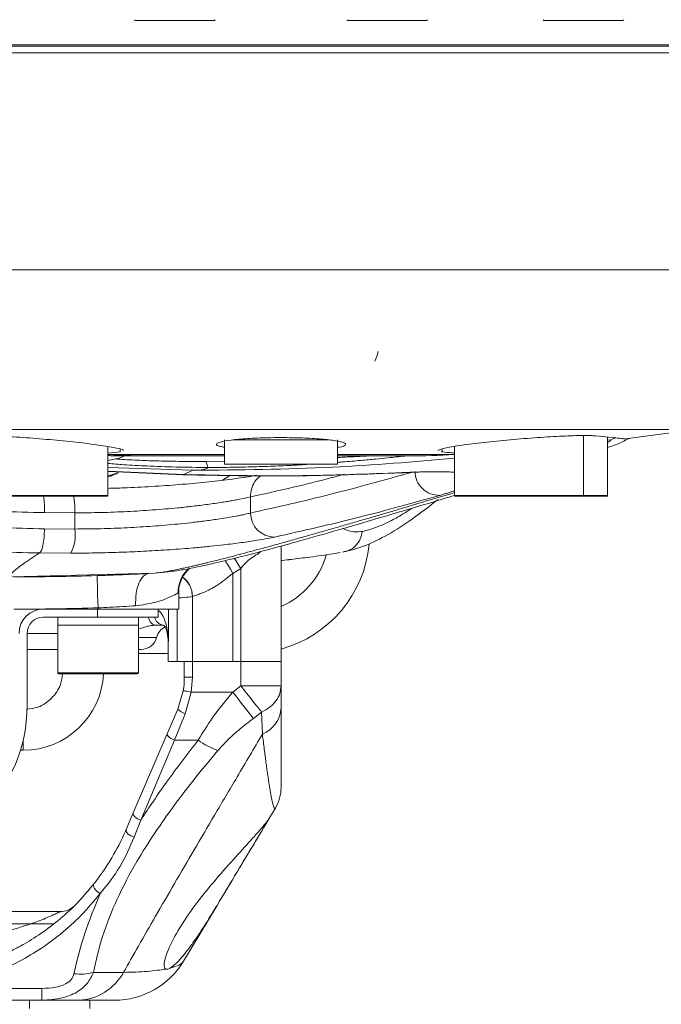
# Model space of a CAD drawing. Header units: millimetres. Extents: x 176 to 9387, y -11044 to -3322.
# Tile 9 of 256: x 3410 to 3489, y -8453 to -8331. Entities that reach past the tile are written whole.
import ezdxf

# ---------------------------------------------------------------- set-up
doc = ezdxf.new("R2010")
doc.units = ezdxf.units.MM
doc.header["$LTSCALE"] = 0.3175
for name, color, linetype, lineweight in [('1轮廓实线层', 7, 'Continuous', 18), ('7标注层', 4, 'Continuous', 13), ('sub', 1, 'Continuous', 18)]:
    doc.layers.add(name, color=color, linetype=linetype, lineweight=lineweight)
doc.styles.add('标准汉字', font='gbenor.shx', dxfattribs={"bigfont": 'gbcbig.shx'})
doc.dimstyles.new('M1：15', dxfattribs={"dimscale": 15, "dimtxt": 3.5, "dimasz": 2.5, "dimexe": 2, "dimexo": 0, "dimgap": 0.5, "dimtad": 1, "dimdec": 4, "dimdsep": 46, "dimtxsty": '标准汉字', "dimcen": 5, "dimdle": 5, "dimclrd": 1, "dimclre": 1, "dimclrt": 256, "dimadec": 4, "dimazin": 2, "dimtfac": 1, "dimtdec": 4, "dimtmove": 0, "dimatfit": 3, "dimfxl": 1, "dimtolj": 1, "dimarcsym": 0})

# ---------------------------------------------------------------- blocks, each defined once
blk = doc.blocks.new('*D25')
at = {"layer": '7标注层', "color": 1, "lineweight": -2, "ltscale": 20, "transparency": 16777216}
blk.add_line((2886.15, -8313.78), (2975.18, -8298.08), dxfattribs=at)
blk.add_arc((3286.97, -8243.11), 346.6, 196.2021, 353.7979, dxfattribs=at)
at = {"layer": '7标注层', "color": 1, "lineweight": 30, "ltscale": 20, "transparency": 16777216}
for points in [[(3625.3, -8280.21), (3637.78, -8280.89), (3633.57, -8243.11)], [(2948.05, -8341.23), (2960.22, -8338.4), (2945.63, -8303.29)]]:
    blk.add_solid(points, dxfattribs=at)
at = {"layer": 'Defpoints', "color": 0, "lineweight": 30, "ltscale": 20, "transparency": 16777216}
for p in [(3008.69, -8243.11), (4726.49, -8243.11), (2886.15, -8313.78), (1869.32, -8493.08), (3149.69, -8561.36)]:
    blk.add_point(p, dxfattribs=at)
at = {"layer": '7标注层', "ltscale": 20, "transparency": 16777216, "insert": (3314.24, -8554.77), "char_height": 52.5, "attachment_point": 5, "rotation": 5, "style": '标准汉字'}
blk.add_mtext('\\A1;167%%D', dxfattribs=at)

msp = doc.modelspace()

# ---------------------------------------------------------------- linework, layer by layer
at = {"layer": '1轮廓实线层', "ltscale": 20}
for p, q in [((3433.32793, -8330.60681), (3423.90091, -8330.60681)), ((3433.70092, -8330.60681), (3433.32793, -8330.60681)), ((3460.03811, -8330.60681), (3450.23811, -8330.60681)), ((3484.3705, -8330.60681), (3474.5705, -8330.60681)), ((3454.06511, -8333.60681), (3379.96951, -8333.60681)), ((3453.96757, -8333.80682), (3380.46951, -8333.80682)), ((3503.46951, -8333.80682), (3453.96757, -8333.80682)), ((3503.9695, -8333.60681), (3454.06511, -8333.60681)), ((3373.46951, -8334.60681), (3510.46951, -8334.60681)), ((3373.49588, -8361.52334), (3510.46951, -8361.52334)), ((3390.55, -8381.30617), (3493.4072, -8381.30617)), ((3479.45899, -8389.50682), (3479.45899, -8382.08434)), ((3493.29911, -8381.32246), (3484.66988, -8382.49214)), ((3434.96951, -8382.60682), (3434.96951, -8385.60681)), ((3441.96951, -8382.60682), (3435.96473, -8382.60682)), ((3442.0103, -8382.60682), (3435.96606, -8382.60682)), ((3447.85429, -8382.60682), (3441.96951, -8382.60682)), ((3447.85782, -8382.60682), (3442.0103, -8382.60682)), ((3448.96951, -8385.60681), (3448.96951, -8382.60682)), ((3482.46951, -8389.50682), (3482.46951, -8382.26852)), ((3482.46951, -8382.64492), (3482.86099, -8382.59618)), ((3420.48004, -8389.50682), (3420.48004, -8383.4423)), ((3422.00784, -8384.09253), (3420.48004, -8384.24702)), ((3434.96951, -8384.4069), (3420.48004, -8384.4069)), ((3422.00784, -8383.76122), (3422.00784, -8384.09253)), ((3426.17295, -8384.60681), (3434.96951, -8384.60681)), ((3463.45898, -8384.4069), (3448.96951, -8384.4069)), ((3448.96951, -8384.60681), (3457.76607, -8384.60681)), ((3461.93117, -8384.09253), (3461.83385, -8384.05991)), ((3461.93117, -8383.75672), (3461.93117, -8384.09253)), ((3463.45898, -8383.43755), (3463.45898, -8389.50682)), ((3420.48004, -8385.16796), (3421.48795, -8384.98123)), ((3434.96951, -8385.27111), (3432.66286, -8385.29101)), ((3441.96951, -8385.60681), (3434.96951, -8385.60681)), ((3448.96951, -8385.60681), (3441.96951, -8385.60681)), ((3420.48004, -8386.0205), (3431.02009, -8386.38459)), ((3429.92225, -8386.91731), (3420.48004, -8386.49619)), ((3420.54628, -8386.52395), (3429.83314, -8386.94132)), ((3429.83448, -8386.90259), (3429.92225, -8386.91731)), ((3431.02009, -8386.38459), (3429.92225, -8386.91731)), ((3434.71279, -8387.6164), (3435.68939, -8386.97289)), ((3404.48004, -8389.50682), (3420.48004, -8389.50682)), ((3420.38004, -8389.60682), (3404.58004, -8389.60682)), ((3438.1811, -8391.68699), (3438.18111, -8389.67634)), ((3463.45898, -8389.50682), (3471.45898, -8389.50682)), ((3471.45898, -8389.60682), (3463.55898, -8389.60682)), ((3471.45898, -8389.50682), (3479.45899, -8389.50682)), ((3479.35898, -8389.60682), (3471.45898, -8389.60682)), ((3482.36951, -8389.60682), (3479.35898, -8389.60682)), ((3479.45899, -8389.50682), (3482.46951, -8389.50682)), ((3412.63775, -8391.63773), (3416.40246, -8391.66285)), ((3416.40246, -8391.66285), (3416.40252, -8393.66676)), ((3416.40252, -8393.66676), (3412.62586, -8393.64155)), ((3411.99708, -8396.63559), (3415.88999, -8396.66093)), ((3441.96951, -8395.77763), (3441.96951, -8410.10681)), ((3449.63826, -8396.52665), (3449.75328, -8396.50822)), ((3408.46175, -8399.60681), (3426.32919, -8399.12525)), ((3426.32919, -8399.12525), (3425.57968, -8399.18471)), ((3426.32919, -8399.12525), (3427.97795, -8398.96751)), ((3436.96952, -8398.54917), (3435.96951, -8399.1628)), ((3435.96951, -8410.10681), (3435.96951, -8399.1628)), ((3436.96952, -8398.54917), (3436.96952, -8410.10681)), ((3429.20382, -8401.59454), (3429.18509, -8401.60121)), ((3429.2695, -8403.60682), (3429.2695, -8401.59454)), ((3430.9695, -8402.06155), (3430.91324, -8401.48323)), ((3430.9695, -8402.0066), (3430.9695, -8410.10681)), ((3419.26951, -8403.60682), (3408.81506, -8403.60682)), ((3419.21951, -8404.60682), (3419.21951, -8403.60682)), ((3419.26951, -8403.44368), (3419.26951, -8403.60682)), ((3429.2695, -8403.60682), (3419.26951, -8403.60682)), ((3426.71951, -8404.60682), (3426.71951, -8403.60682)), ((3427.99435, -8403.60682), (3427.99435, -8407.60681)), ((3429.09451, -8410.10681), (3429.09451, -8403.60682)), ((3419.21951, -8404.60682), (3412.4695, -8404.60682)), ((3414.2695, -8404.60682), (3414.2695, -8405.60681)), ((3426.71951, -8404.60682), (3419.21951, -8404.60682)), ((3424.26951, -8405.60681), (3424.26951, -8404.60682)), ((3414.2695, -8405.60681), (3414.2695, -8411.50682)), ((3420.93891, -8405.60681), (3414.2695, -8405.60681)), ((3416.53479, -8405.60681), (3414.2695, -8405.60681)), ((3424.26951, -8405.60681), (3416.53479, -8405.60681)), ((3424.26951, -8405.60681), (3420.93891, -8405.60681)), ((3424.26951, -8411.50682), (3424.26951, -8405.60681)), ((3426.05611, -8405.62316), (3426.15621, -8405.57488)), ((3426.06508, -8405.63023), (3426.3245, -8405.60681)), ((3427.35167, -8405.60681), (3426.3245, -8405.60681)), ((3410.46951, -8406.60681), (3410.46951, -8415.60681)), ((3410.46951, -8406.60681), (3414.2695, -8406.60681)), ((3426.53301, -8407.10682), (3424.26951, -8407.10682)), ((3427.96951, -8407.60681), (3427.96951, -8410.10681)), ((3427.99435, -8407.60681), (3427.96951, -8407.60681)), ((3427.99128, -8407.37379), (3427.99435, -8407.60681)), ((3410.46951, -8408.60682), (3414.2695, -8408.60682)), ((3427.96951, -8409.10681), (3424.26951, -8409.10681)), ((3427.96951, -8410.10681), (3429.09451, -8410.10681)), ((3429.96952, -8410.10681), (3429.09451, -8410.10681)), ((3429.96952, -8410.10681), (3429.96952, -8412.05424)), ((3429.96952, -8410.10681), (3430.9695, -8410.10681)), ((3430.9695, -8410.10681), (3430.9695, -8412.05424)), ((3436.96952, -8410.10681), (3430.9695, -8410.10681)), ((3435.96951, -8410.10681), (3436.96952, -8410.10681)), ((3436.96952, -8410.10681), (3441.96951, -8410.10681)), ((3436.96952, -8410.10681), (3436.96952, -8413.10269)), ((3441.96951, -8410.10681), (3441.96951, -8413.10269)), ((3414.2695, -8411.50682), (3424.26951, -8411.50682)), ((3414.36951, -8411.60682), (3424.16951, -8411.60682)), ((3430.9695, -8412.05424), (3429.96952, -8412.05424)), ((3430.9695, -8412.05424), (3430.81601, -8413.88551)), ((3429.82997, -8413.71903), (3429.16096, -8415.99343)), ((3430.81601, -8413.88551), (3430.0801, -8416.56605)), ((3430.81601, -8413.88551), (3435.97309, -8413.88551)), ((3435.97309, -8413.88551), (3436.96952, -8413.10269)), ((3436.96952, -8413.10269), (3440.50504, -8413.10269)), ((3440.50504, -8413.10269), (3441.96951, -8413.10269)), ((3441.96951, -8413.10269), (3441.96951, -8415.84547)), ((3429.16096, -8415.99343), (3427.8488, -8419.05514)), ((3441.96951, -8415.84547), (3441.96951, -8425.7219)), ((3430.0801, -8416.56605), (3428.76795, -8419.84645)), ((3439.55539, -8416.37457), (3438.528, -8417.15738)), ((3439.55539, -8416.37457), (3439.65216, -8419.11736)), ((3409.96951, -8419.87881), (3409.96951, -8421.10682)), ((3423.64095, -8428.87344), (3427.8488, -8419.05514)), ((3428.76795, -8419.84645), (3424.5601, -8429.76393)), ((3428.76795, -8419.84645), (3431.70163, -8419.84645)), ((3409.96951, -8421.10682), (3409.63303, -8421.10682)), ((3440.46637, -8429.61204), (3441.25697, -8428.29438)), ((3422.76197, -8430.92439), (3423.64095, -8428.87344)), ((3424.5601, -8429.76393), (3423.76221, -8431.86993)), ((3429.88254, -8447.25177), (3434.02794, -8440.34277)), ((3369.36068, -8441.10681), (3414.57835, -8441.10681)), ((3410.76951, -8442.60679), (3407.76951, -8442.60679)), ((3413.76951, -8442.60679), (3410.76951, -8442.60679)), ((3418.71144, -8448.65059), (3422.42774, -8448.65059)), ((3398.51369, -8450.63313), (3412.30781, -8450.63313)), ((3412.30781, -8450.63313), (3412.30781, -8452.10682)), ((3412.30781, -8452.10682), (3371.63121, -8452.10682)), ((3410.76951, -8453.10681), (3410.76951, -8452.10682)), ((3412.30781, -8452.08447), (3412.59788, -8452.07382)), ((3412.30781, -8452.10682), (3416.89726, -8452.10682)), ((3418.26951, -8453.10681), (3418.26951, -8452.10682))]:
    msp.add_line(p, q, dxfattribs=at)
at = {"layer": '1轮廓实线层', "lineweight": 0, "ltscale": 20}
for points in [[(3456.91973, -8386.69618), (3456.96646, -8386.69321), (3457.0463, -8386.67266)], [(3435.038, -8397.5541), (3435.1352, -8397.72199), (3435.39488, -8398.17043), (3435.67657, -8398.65692), (3435.96951, -8399.1628)], [(3436.96952, -8398.54917), (3436.65115, -8398.05886), (3436.34499, -8397.58735), (3436.14544, -8397.28003)], [(3419.26951, -8403.44368), (3419.24518, -8402.66416), (3419.22179, -8401.91455), (3419.20022, -8401.22365), (3419.18133, -8400.61795), (3419.1658, -8400.12072), (3419.15427, -8399.75104), (3419.14716, -8399.52308), (3419.14475, -8399.44563)], [(3429.82997, -8413.71903), (3429.84891, -8413.72222), (3429.90502, -8413.7317), (3429.99615, -8413.74709), (3430.11877, -8413.76779), (3430.26818, -8413.79302), (3430.43866, -8413.8218), (3430.62363, -8413.85302), (3430.81601, -8413.88551)], [(3435.97309, -8413.88551), (3436.34894, -8414.36683), (3436.71916, -8414.84095), (3437.07822, -8415.30077), (3437.42074, -8415.73939), (3437.74156, -8416.15026), (3438.03592, -8416.52721), (3438.29937, -8416.86461), (3438.528, -8417.15738)], [(3423.76221, -8431.86993), (3423.54351, -8431.79865), (3423.33226, -8431.70134), (3423.13993, -8431.58326), (3422.97694, -8431.45082), (3422.85213, -8431.31119), (3422.77224, -8431.17196), (3422.74165, -8431.04065), (3422.76197, -8430.92439)], [(3418.75905, -8437.66451), (3418.70837, -8437.77632), (3418.70679, -8437.91785), (3418.75438, -8438.08084), (3418.84836, -8438.25567), (3418.98322, -8438.43213), (3419.15102, -8438.59984), (3419.34193, -8438.74896), (3419.54475, -8438.87075)]]:
    msp.add_lwpolyline(points, dxfattribs=at)
for centre, radius, start, end in [((3423.90091, -8330.50682), 0.1, 180, 270), ((3433.70091, -8330.50682), 0.1, 270, 0), ((3450.23811, -8330.50682), 0.1, 180, 270), ((3460.03811, -8330.50682), 0.1, 270, 0), ((3474.5705, -8330.50682), 0.1, 180, 270), ((3484.3705, -8330.50682), 0.1, 270, 0), ((3426.17295, -8284.60682), 100, 266.7364366, 270), ((3457.76607, -8284.60682), 100, 270, 273.2635634), ((3461.57819, -8386.48604), 3.00691, 180.7076558, 271.4996548), ((3401.63489, -8391.3744), 11.00601, 358.6289834, 9.2417673), ((3420.38004, -8389.50682), 0.1, 270, 0), ((3463.55898, -8389.50682), 0.1, 180, 270), ((3479.35898, -8389.50682), 0.1, 270, 0), ((3482.36951, -8389.50682), 0.1, 270, 0), ((3441.15792, -8391.69438), 2.97683, 179.8575661, 269.7906032), ((3411.29426, -8394.33331), 5.15156, 333.1389419, 7.4341568), ((3437.96951, -8394.10682), 15, 285.46601, 354.3726102), ((3437.96951, -8394.10682), 10, 293.5781785, 343.6041101), ((3433.16439, -8401.569), 3.97943, 129.6894396, 180.4637555), ((3427.96955, -8402.05196), 2.99995, 359.9997, 54.3973866), ((3427.96961, -8402.00655), 2.9999, 359.9990981, 52.7274529), ((3412.46951, -8406.60682), 3, 90, 180), ((3412.46951, -8406.60682), 2, 90, 180), ((3426.69083, -8404.47157), 1.19288, 186.510534, 252.1157797), ((3427.57353, -8404.29304), 1.33237, 193.6215264, 260.4145834), ((3428.46951, -8407.60682), 2, 116.079814, 165.5224878), ((3424.59653, -8406.60682), 2, 270, 345.5224878), ((3425.96951, -8407.60682), 2, 0, 6.5012324), ((3409.96951, -8411.10682), 10, 270, 357.134016), ((3414.36951, -8411.50682), 0.1, 180, 270), ((3424.16951, -8411.50682), 0.1, 270, 0), ((3419.96951, -8412.05424), 10, 350.4168391, 0), ((3391.96951, -8415.60682), 18.5, 180, 0), ((3430.52949, -8414.82074), 1.80224, 220.5932495, 255.5607855), ((3438.19419, -8415.62815), 3.78157, 292.6775987, 356.7054915), ((3437.27701, -8412.22906), 9.43978, 233.7985359, 250.5722977), ((3436.96951, -8425.7219), 5, 329.0362435, 0), ((3414.57834, -8438.60682), 2.5, 270, 314.8390027), ((3421.30761, -8442.10682), 10, 270, 329.0362435), ((3417.07503, -8442.45797), 6.40518, 262.9023841, 284.8021318), ((3416.54686, -8445.39322), 6.72274, 272.9877755, 331.0183283)]:
    msp.add_arc(centre, radius, start, end, dxfattribs=at)
at = {"layer": '1轮廓实线层', "ltscale": 20}
for points, knots in [([(3454.02471, -8371.63979), (3454.02047, -8371.65926), (3453.92789, -8372.08417), (3453.76371, -8372.48624), (3453.60705, -8372.8699)], [0, 0, 0, 0, 0.05971967, 1.303513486, 1.303513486, 1.303513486, 1.303513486]), ([(3402.95223, -8382.11775), (3403.39616, -8382.09404), (3404.28403, -8382.0466), (3406.81647, -8382.12357), (3409.90402, -8382.30242), (3413.30485, -8382.57349), (3416.61246, -8382.90402), (3419.48428, -8383.25998), (3421.49626, -8383.59297), (3422.49541, -8383.83324), (3422.37663, -8383.9169), (3422.34264, -8383.94083)], [0, 0, 0, 0, 2.34482357, 4.68960671, 7.035096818, 9.388703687, 11.754397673, 14.130935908, 16.512340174, 18.890285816, 19.843373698, 19.843373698, 19.843373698, 19.843373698]), ([(3461.50197, -8383.94873), (3461.48788, -8383.94447), (3461.30469, -8383.88912), (3462.01479, -8383.69006), (3463.65594, -8383.37731), (3466.30223, -8383.02203), (3469.50946, -8382.67791), (3472.94928, -8382.38134), (3476.21525, -8382.16748), (3478.92353, -8382.0614), (3480.38594, -8382.06786), (3480.87248, -8382.10826), (3480.9868, -8382.11775)], [0, 0, 0, 0, 0.19777681, 2.572021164, 4.954844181, 7.349262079, 9.750074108, 12.149192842, 14.539243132, 16.916768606, 19.284095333, 20.011165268, 20.011165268, 20.011165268, 20.011165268]), ([(3480.9868, -8382.11775), (3481.547, -8382.17472), (3482.66742, -8382.28867), (3483.79435, -8382.40318), (3484.53326, -8382.47826), (3484.62434, -8382.48751), (3484.66988, -8382.49214)], [0, 0, 0, 0, 0.914325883, 1.8286621, 2.765364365, 3.702055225, 3.702055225, 3.702055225, 3.702055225]), ([(3434.96951, -8383.53415), (3434.7654, -8383.49932), (3434.09384, -8383.38474), (3433.84486, -8383.15111), (3434.28772, -8382.87333), (3435.65242, -8382.62447), (3437.72094, -8382.43859), (3439.95472, -8382.34298), (3441.41117, -8382.33357), (3441.96951, -8382.32996)], [0, 0, 0, 0, 0.682509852, 2.245547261, 3.813705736, 5.381931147, 6.945154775, 8.500377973, 9.467247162, 9.467247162, 9.467247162, 9.467247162]), ([(3441.96951, -8382.32996), (3442.86546, -8382.33905), (3444.6573, -8382.35724), (3447.04463, -8382.49906), (3448.86102, -8382.70763), (3449.92835, -8382.97026), (3450.02511, -8383.24938), (3449.64389, -8383.45355), (3449.03778, -8383.53803), (3448.96951, -8383.54755)], [0, 0, 0, 0, 1.527269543, 3.054422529, 4.585199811, 6.123789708, 7.669584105, 9.219045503, 9.415729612, 9.415729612, 9.415729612, 9.415729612]), ([(3485.15627, -8382.42621), (3484.54134, -8382.73522), (3483.6181, -8383.19917), (3482.75706, -8383.46689), (3482.46951, -8383.55629)], [0, 0, 0, 0, 1.947723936, 2.924288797, 2.924288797, 2.924288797, 2.924288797]), ([(3482.46951, -8382.9308), (3482.48701, -8382.92189), (3482.72922, -8382.79848), (3482.90082, -8382.67936), (3482.86206, -8382.59838), (3482.86101, -8382.59618)], [0, 0, 0, 0, 0.041722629, 0.5776300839, 0.5925823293, 0.5925823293, 0.5925823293, 0.5925823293]), ([(3482.86099, -8382.59618), (3482.92354, -8382.57245), (3483.14529, -8382.48831), (3483.34847, -8382.42101), (3483.49434, -8382.3727)], [0, 0, 0, 0, 0.1894792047, 0.6717709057, 0.6717709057, 0.6717709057, 0.6717709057]), ([(3421.55812, -8384.5983), (3421.33597, -8384.59508), (3420.90779, -8384.58886), (3420.619, -8384.55975), (3420.48004, -8384.54575)], [0, 0, 0, 0, 0.560499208, 1.080319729, 1.080319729, 1.080319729, 1.080319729]), ([(3421.55806, -8384.6037), (3422.20499, -8384.60479), (3423.35844, -8384.60674), (3424.28079, -8384.60646), (3424.68583, -8384.60633)], [0, 0, 0, 0, 1.754233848, 3.127771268, 3.127771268, 3.127771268, 3.127771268]), ([(3421.89564, -8384.60681), (3422.35308, -8384.60681), (3423.22486, -8384.60681), (3424.31673, -8384.60681), (3425.28712, -8384.60681), (3426.02128, -8384.60681), (3426.12469, -8384.60681), (3426.17295, -8384.60681)], [0, 0, 0, 0, 0.859123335, 1.637280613, 2.347657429, 3.376722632, 4.277318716, 4.277318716, 4.277318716, 4.277318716]), ([(3448.96951, -8385.39833), (3449.17049, -8385.38371), (3450.16401, -8385.31142), (3451.74481, -8385.17275), (3453.64406, -8384.99763), (3455.47885, -8384.81479), (3456.74672, -8384.68074), (3457.35841, -8384.61354), (3457.41966, -8384.60681)], [0, 0, 0, 0, 0.528588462, 2.613069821, 4.35207121, 5.938077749, 8.232356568, 8.487638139, 8.487638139, 8.487638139, 8.487638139]), ([(3452.79097, -8384.60681), (3452.76929, -8384.60724), (3452.72478, -8384.60811), (3452.55016, -8384.61529), (3452.28283, -8384.62772), (3451.83476, -8384.6499), (3451.14747, -8384.68532), (3450.16252, -8384.73698), (3449.38602, -8384.77686), (3448.96951, -8384.79825)], [0, 0, 0, 0, 0.29653601, 0.608604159, 0.990738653, 1.405532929, 2.087117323, 2.893421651, 3.826298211, 3.826298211, 3.826298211, 3.826298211]), ([(3463.45898, -8384.24702), (3463.35714, -8384.23673), (3462.98371, -8384.19898), (3462.37434, -8384.13735), (3461.93117, -8384.09253)], [0, 0, 0, 0, 0.418809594, 1.535607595, 1.535607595, 1.535607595, 1.535607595]), ([(3420.48004, -8385.53551), (3421.13117, -8385.58861), (3422.70057, -8385.71659), (3425.52844, -8385.87011), (3429.02844, -8386.00123), (3431.58565, -8386.0207), (3432.93088, -8386.03095)], [0, 0, 0, 0, 2.071474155, 4.992799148, 8.534176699, 12.464947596, 12.464947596, 12.464947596, 12.464947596]), ([(3422.44808, -8384.64409), (3422.37972, -8384.69548), (3422.28045, -8384.77011), (3421.67612, -8384.9311), (3421.48794, -8384.98123)], [0, 0, 0, 0, 0.709167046, 1.029863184, 1.029863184, 1.029863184, 1.029863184]), ([(3432.66286, -8385.29101), (3431.53604, -8385.28964), (3429.45089, -8385.28709), (3426.60284, -8385.22889), (3424.45399, -8385.15327), (3422.891, -8385.0752), (3422.0095, -8385.01993), (3421.57172, -8384.98745), (3421.48794, -8384.98123)], [0, 0, 0, 0, 3.281664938, 6.072699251, 8.347856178, 9.692866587, 10.89697417, 11.18195752, 11.18195752, 11.18195752, 11.18195752]), ([(3431.02009, -8386.38459), (3436.80586, -8386.33536), (3447.63803, -8386.24319), (3458.43089, -8385.32581), (3463.45898, -8384.89843)], [0, 0, 0, 0, 17.357314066, 32.49653932, 32.49653932, 32.49653932, 32.49653932]), ([(3432.93088, -8386.03095), (3432.88624, -8385.92537), (3432.79696, -8385.71423), (3432.70756, -8385.43208), (3432.66286, -8385.29101)], [0, 0, 0, 0, 0.3939437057, 0.7878216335, 0.7878216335, 0.7878216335, 0.7878216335]), ([(3432.93088, -8386.03095), (3433.71064, -8386.02924), (3435.24899, -8386.02588), (3437.70001, -8385.98205), (3440.26867, -8385.90579), (3442.71258, -8385.79874), (3444.62912, -8385.69686), (3445.64003, -8385.63146), (3446.02099, -8385.60681)], [0, 0, 0, 0, 2.315457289, 4.568034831, 7.281577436, 9.975001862, 11.922102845, 13.09959218, 13.09959218, 13.09959218, 13.09959218]), ([(3420.48004, -8387.11424), (3420.62174, -8387.06678), (3421.02127, -8386.93293), (3421.49752, -8386.76043), (3421.65688, -8386.71191), (3421.73424, -8386.68835)], [0, 0, 0, 0, 0.292049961, 0.82346615, 1.324771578, 1.324771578, 1.324771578, 1.324771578]), ([(3421.73768, -8386.69887), (3421.74439, -8386.69979), (3421.76494, -8386.70261), (3421.52853, -8386.81483), (3421.10293, -8386.99408), (3420.68074, -8387.14293), (3420.48004, -8387.2137)], [0, 0, 0, 0, 0.197401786, 0.604676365, 1.0279584, 1.411484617, 1.411484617, 1.411484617, 1.411484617]), ([(3438.90199, -8387.00384), (3438.66656, -8387.04928), (3437.79464, -8387.21757), (3435.67234, -8387.51499), (3432.70149, -8387.8637), (3429.41341, -8388.16666), (3425.97999, -8388.40457), (3422.97582, -8388.56067), (3421.1386, -8388.60797), (3420.48004, -8388.62492)], [0, 0, 0, 0, 1.231617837, 4.561234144, 7.789895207, 10.917576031, 13.94516048, 16.874056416, 18.510559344, 18.510559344, 18.510559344, 18.510559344]), ([(3429.83113, -8386.94118), (3434.40748, -8387.02918), (3443.56063, -8387.20518), (3452.46656, -8386.86585), (3456.91974, -8386.69618)], [0, 0, 0, 0, 13.549739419, 27.100843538, 27.100843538, 27.100843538, 27.100843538]), ([(3457.0463, -8386.67266), (3452.66311, -8386.84055), (3443.74624, -8387.1821), (3434.5818, -8387.00656), (3429.92225, -8386.91731)], [0, 0, 0, 0, 13.339200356, 27.136335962, 27.136335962, 27.136335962, 27.136335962]), ([(3432.93088, -8386.03095), (3432.78181, -8386.13014), (3432.62192, -8386.23652), (3432.11464, -8386.34316), (3431.99677, -8386.3589), (3431.85213, -8386.36909), (3431.57106, -8386.37644), (3431.2791, -8386.37102), (3431.06712, -8386.38213), (3431.02009, -8386.38459)], [0, 0, 0, 0, 1.29658246, 1.390570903, 1.471511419, 1.551176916, 1.637238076, 1.908572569, 1.985926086, 1.985926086, 1.985926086, 1.985926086]), ([(3458.13219, -8386.64238), (3454.80097, -8387.57738), (3448.15886, -8389.44165), (3441.50023, -8390.94008), (3438.1811, -8391.68699)], [0, 0, 0, 0, 10.324509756, 20.586006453, 20.586006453, 20.586006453, 20.586006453]), ([(3438.18111, -8389.67634), (3441.30401, -8388.99087), (3445.18353, -8388.13933), (3449.05401, -8387.08567), (3449.80888, -8386.88018)], [0, 0, 0, 0, 9.629660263, 11.962788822, 11.962788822, 11.962788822, 11.962788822]), ([(3439.63642, -8387.01092), (3439.55972, -8387.04128), (3439.1878, -8387.18847), (3438.68263, -8387.7687), (3438.22964, -8388.66414), (3438.19697, -8389.34568), (3438.18111, -8389.67634)], [0, 0, 0, 0, 0.265220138, 1.285972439, 2.306728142, 3.268662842, 3.268662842, 3.268662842, 3.268662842]), ([(3456.91652, -8386.69613), (3457.61927, -8386.6638), (3458.6378, -8386.61693), (3459.3891, -8386.58988), (3459.62204, -8386.5815)], [0, 0, 0, 0, 1.868385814, 2.707973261, 2.707973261, 2.707973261, 2.707973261]), ([(3463.45898, -8386.62397), (3463.19829, -8386.60904), (3462.67111, -8386.57884), (3461.40347, -8386.55463), (3459.6053, -8386.56541), (3457.87795, -8386.63781), (3457.0463, -8386.67266)], [0, 0, 0, 0, 1.140034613, 2.305425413, 4.437177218, 6.416486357, 6.416486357, 6.416486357, 6.416486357]), ([(3463.45898, -8389.15374), (3462.30013, -8389.50256), (3459.79998, -8390.25512), (3456.28295, -8391.30163), (3453.35254, -8392.16578), (3451.0853, -8392.82842), (3449.32314, -8393.33997), (3447.56853, -8393.84555), (3445.82757, -8394.34295), (3444.10692, -8394.82994), (3442.41332, -8395.30411), (3440.25623, -8395.90083), (3437.73627, -8396.58362), (3435.11892, -8397.26899), (3433.50389, -8397.67416), (3432.67283, -8397.87671), (3432.44451, -8397.93204), (3432.21919, -8397.98624), (3431.99685, -8398.03937), (3431.77756, -8398.09136), (3431.56134, -8398.14228), (3431.27736, -8398.20856), (3430.88643, -8398.29873), (3430.35928, -8398.41768), (3429.73966, -8398.55333), (3429.05206, -8398.69731), (3428.3253, -8398.84), (3427.59627, -8398.96902), (3426.89215, -8399.07541), (3426.52327, -8399.10807), (3426.32919, -8399.12525)], [0, 0, 0, 0, 2.132976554, 4.601754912, 6.92325382, 8.194850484, 9.507900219, 10.862414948, 12.258416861, 13.69589444, 15.1748552, 16.695293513, 19.625296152, 22.649965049, 25.389970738, 25.702104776, 26.015158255, 26.329145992, 26.644041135, 26.959874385, 27.276617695, 27.594287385, 28.229739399, 29.072135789, 30.121454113, 31.377720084, 32.840952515, 34.511140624, 36.388288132, 38.472399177, 38.472399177, 38.472399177, 38.472399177]), ([(3461.65688, -8389.49192), (3461.81516, -8389.44583), (3462.13989, -8389.35127), (3462.60657, -8389.20778), (3463.05356, -8389.06487), (3463.32742, -8388.97105), (3463.45898, -8388.92597)], [0, 0, 0, 0, 0.452452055, 0.928291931, 1.427538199, 1.889147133, 1.889147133, 1.889147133, 1.889147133]), ([(3390.67439, -8390.38806), (3394.28432, -8390.71401), (3401.45782, -8391.36173), (3408.9272, -8391.54613), (3412.63775, -8391.63773)], [0, 0, 0, 0, 11.076439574, 22.010633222, 22.010633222, 22.010633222, 22.010633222]), ([(3416.40246, -8391.66285), (3416.39416, -8391.27326), (3416.38137, -8390.67266), (3416.3147, -8389.99368), (3416.26894, -8389.72291), (3416.24932, -8389.60682)], [0, 0, 0, 0, 1.060002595, 1.63411902, 2.065008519, 2.065008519, 2.065008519, 2.065008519]), ([(3416.40246, -8391.66285), (3417.47646, -8391.65444), (3419.64297, -8391.63747), (3422.35799, -8391.53201), (3424.48111, -8391.41471), (3426.04393, -8391.3098), (3427.61926, -8391.18545), (3428.93274, -8391.06531), (3430.0046, -8390.95596), (3430.85911, -8390.8622), (3431.74284, -8390.75827), (3432.64692, -8390.64408), (3433.56144, -8390.51967), (3434.42194, -8390.39294), (3435.1759, -8390.27214), (3435.87668, -8390.15293), (3436.66872, -8390.0078), (3437.47524, -8389.8444), (3437.96329, -8389.7282), (3438.18111, -8389.67634)], [0, 0, 0, 0, 2.689257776, 5.424884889, 6.719826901, 8.06180996, 9.450943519, 10.887342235, 11.660806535, 12.491816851, 13.380288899, 14.326327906, 15.329883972, 16.390956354, 17.324743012, 18.126140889, 19.150490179, 20.67759076, 21.908601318, 21.908601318, 21.908601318, 21.908601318]), ([(3427.98041, -8398.96716), (3428.42748, -8398.9154), (3429.35003, -8398.80857), (3431.29402, -8398.44484), (3433.79732, -8397.8947), (3436.98665, -8397.11255), (3440.70591, -8396.13322), (3444.90463, -8394.97412), (3449.49988, -8393.66378), (3454.83597, -8392.09938), (3459.49935, -8390.70991), (3462.59461, -8389.76665), (3463.45481, -8389.50451)], [0, 0, 0, 0, 3.419408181, 7.056170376, 10.910244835, 14.981555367, 19.269981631, 23.009547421, 26.899811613, 30.940698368, 35.132159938, 36.745319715, 36.745319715, 36.745319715, 36.745319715]), ([(3441.14704, -8394.67119), (3444.65199, -8393.88271), (3451.49941, -8392.34229), (3458.32505, -8390.42689), (3461.65688, -8389.49192)], [0, 0, 0, 0, 10.831530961, 21.160919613, 21.160919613, 21.160919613, 21.160919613]), ([(3449.81226, -8396.49976), (3450.66787, -8396.28024), (3452.38524, -8395.83963), (3455.22918, -8394.41206), (3458.23953, -8392.50961), (3460.37126, -8390.83822), (3461.44162, -8389.99901)], [0, 0, 0, 0, 3.328365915, 6.680683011, 10.060319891, 13.468521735, 13.468521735, 13.468521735, 13.468521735]), ([(3438.1811, -8391.68699), (3438.08143, -8391.71114), (3437.86912, -8391.76258), (3437.49897, -8391.8456), (3437.05672, -8391.93885), (3436.32662, -8392.08274), (3435.35689, -8392.2541), (3433.97358, -8392.47156), (3432.48351, -8392.67664), (3430.81244, -8392.87751), (3428.71476, -8393.09835), (3426.11829, -8393.31929), (3422.8982, -8393.51601), (3419.64333, -8393.64146), (3417.47663, -8393.65837), (3416.40252, -8393.66676)], [0, 0, 0, 0, 0.577075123, 1.229275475, 1.95664448, 2.759142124, 4.571019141, 5.922873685, 7.8236605, 9.523375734, 11.021990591, 13.845677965, 16.481744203, 19.218079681, 21.908156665, 21.908156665, 21.908156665, 21.908156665]), ([(3458.21336, -8391.08499), (3457.60702, -8391.47314), (3456.48311, -8392.19262), (3455.03236, -8392.94246), (3453.85478, -8393.44587), (3452.88763, -8393.77381), (3452.32068, -8393.89865), (3452.05492, -8393.95717)], [0, 0, 0, 0, 1.830540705, 3.39312602, 4.689698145, 5.833099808, 6.842056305, 6.842056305, 6.842056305, 6.842056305]), ([(3412.62586, -8393.64155), (3408.91736, -8393.55028), (3401.4522, -8393.36657), (3394.28238, -8392.72257), (3390.67434, -8392.39849)], [0, 0, 0, 0, 10.928204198, 21.998291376, 21.998291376, 21.998291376, 21.998291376]), ([(3411.99708, -8396.63559), (3412.07366, -8396.57437), (3412.23247, -8396.44739), (3412.43921, -8395.74173), (3412.58665, -8394.75767), (3412.61312, -8394.00422), (3412.62586, -8393.64155)], [0, 0, 0, 0, 0.760481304, 1.577111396, 2.392153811, 3.1485533, 3.1485533, 3.1485533, 3.1485533]), ([(3452.05492, -8393.95717), (3451.76766, -8393.98585), (3451.18138, -8394.04437), (3450.38007, -8393.9196), (3449.89491, -8393.71312), (3449.65617, -8393.61151)], [0, 0, 0, 0, 0.811792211, 1.656838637, 2.475577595, 2.475577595, 2.475577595, 2.475577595]), ([(3452.05492, -8393.95717), (3451.98828, -8394.28044), (3451.8499, -8394.95172), (3451.23855, -8395.78893), (3450.49827, -8396.34301), (3449.95324, -8396.43728), (3449.74535, -8396.47323)], [0, 0, 0, 0, 0.974009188, 2.02260102, 3.085478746, 3.740892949, 3.740892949, 3.740892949, 3.740892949]), ([(3389.3682, -8395.38299), (3393.10644, -8395.71118), (3400.49974, -8396.36027), (3408.19348, -8396.54451), (3411.99708, -8396.63559)], [0, 0, 0, 0, 11.465037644, 22.674987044, 22.674987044, 22.674987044, 22.674987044]), ([(3433.2045, -8395.80171), (3433.76016, -8395.74397), (3435.12585, -8395.60206), (3437.09505, -8395.35336), (3438.91019, -8395.08641), (3440.24689, -8394.85582), (3440.87915, -8394.72614), (3441.14704, -8394.67119)], [0, 0, 0, 0, 1.320237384, 3.244862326, 5.260902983, 6.85469252, 8.026538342, 8.026538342, 8.026538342, 8.026538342]), ([(3411.99708, -8396.63559), (3411.30462, -8397.09401), (3409.9197, -8398.01085), (3408.78791, -8398.91458), (3408.23329, -8399.50012), (3408.38557, -8399.57124), (3408.46175, -8399.60681)], [0, 0, 0, 0, 1.248826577, 2.497673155, 3.747330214, 4.998341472, 4.998341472, 4.998341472, 4.998341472]), ([(3415.88999, -8396.66093), (3416.75921, -8396.65674), (3418.5072, -8396.64833), (3421.17868, -8396.58503), (3423.43715, -8396.50055), (3425.27984, -8396.41039), (3426.72646, -8396.32815), (3428.19231, -8396.23247), (3429.67024, -8396.12361), (3431.23152, -8395.99295), (3432.42904, -8395.88534), (3433.08433, -8395.81467), (3433.2045, -8395.80171)], [0, 0, 0, 0, 2.514418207, 5.056439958, 7.625773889, 9.004666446, 10.431571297, 11.906429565, 13.429152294, 14.999643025, 16.9135354, 17.343311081, 17.343311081, 17.343311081, 17.343311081]), ([(3439.48406, -8396.44462), (3439.42658, -8396.49209), (3438.99035, -8396.85232), (3437.95272, -8397.39276), (3437.27214, -8398.19324), (3436.96952, -8398.54917)], [0, 0, 0, 0, 0.258693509, 1.963292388, 3.328108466, 3.328108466, 3.328108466, 3.328108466]), ([(3442.94944, -8397.46161), (3443.01977, -8397.45407), (3443.92748, -8397.35673), (3445.2865, -8397.18347), (3447.02865, -8396.94565), (3448.29796, -8396.75138), (3449.01224, -8396.62317), (3449.31303, -8396.56918)], [0, 0, 0, 0, 0.182970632, 2.36146643, 3.767572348, 5.307325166, 6.427353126, 6.427353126, 6.427353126, 6.427353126]), ([(3441.96951, -8397.58604), (3442.01991, -8397.58105), (3442.46986, -8397.53653), (3442.8854, -8397.4812), (3443.25439, -8397.43206)], [0, 0, 0, 0, 0.144959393, 1.294250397, 1.294250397, 1.294250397, 1.294250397]), ([(3419.14475, -8399.44563), (3419.81892, -8399.42338), (3421.26024, -8399.37581), (3423.45124, -8399.28681), (3424.86326, -8399.21907), (3425.57956, -8399.18471)], [0, 0, 0, 0, 1.945991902, 4.160347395, 6.440219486, 6.440219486, 6.440219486, 6.440219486]), ([(3423.92085, -8403.1796), (3423.92785, -8402.66426), (3423.94186, -8401.63357), (3424.30827, -8400.32612), (3424.87028, -8399.39753), (3425.34313, -8399.25565), (3425.57956, -8399.18471)], [0, 0, 0, 0, 1.182480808, 2.364970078, 3.547446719, 4.729942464, 4.729942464, 4.729942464, 4.729942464]), ([(3429.28698, -8401.58642), (3429.28086, -8401.53284), (3429.24016, -8401.1765), (3429.37968, -8400.54542), (3429.65694, -8399.77378), (3430.05232, -8399.15881), (3430.36475, -8398.78143), (3430.55217, -8398.62769), (3430.57535, -8398.60867)], [0, 0, 0, 0, 0.162744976, 1.082528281, 1.904949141, 2.638442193, 3.281482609, 3.37226684, 3.37226684, 3.37226684, 3.37226684]), ([(3435.96951, -8399.1628), (3435.32429, -8399.7057), (3434.40746, -8400.47713), (3433.19148, -8401.15212), (3432.45647, -8401.50411), (3431.83121, -8401.74338), (3431.35914, -8401.89805), (3431.03364, -8401.98821), (3430.99147, -8402.0003), (3430.9695, -8402.0066)], [0, 0, 0, 0, 1.696669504, 2.410899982, 3.098728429, 3.740629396, 4.426367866, 5.09294381, 5.817861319, 5.817861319, 5.817861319, 5.817861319]), ([(3408.81506, -8399.60681), (3410.53719, -8399.60009), (3413.98104, -8399.58664), (3417.42364, -8399.49263), (3419.14475, -8399.44563)], [0, 0, 0, 0, 5.166414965, 10.331650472, 10.331650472, 10.331650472, 10.331650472]), ([(3429.18509, -8401.60121), (3428.93007, -8401.73577), (3428.41908, -8402.00538), (3426.51509, -8402.82612), (3424.74873, -8403.0668), (3423.92085, -8403.1796)], [0, 0, 0, 0, 1.923585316, 3.854393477, 5.557658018, 5.557658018, 5.557658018, 5.557658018]), ([(3430.85451, -8402.06537), (3430.78685, -8402.07565), (3430.64099, -8402.09781), (3429.74814, -8402.17359), (3429.2695, -8402.21422)], [0, 0, 0, 0, 0.738739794, 1.592387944, 1.592387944, 1.592387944, 1.592387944]), ([(3419.26951, -8403.44368), (3417.52764, -8403.49125), (3414.04345, -8403.58639), (3410.558, -8403.60001), (3408.81506, -8403.60682)], [0, 0, 0, 0, 5.227586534, 10.456441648, 10.456441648, 10.456441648, 10.456441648]), ([(3423.92085, -8403.1796), (3422.87475, -8403.24833), (3421.37359, -8403.34694), (3419.75897, -8403.42118), (3419.26951, -8403.44368)], [0, 0, 0, 0, 3.246700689, 4.659051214, 4.659051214, 4.659051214, 4.659051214]), ([(3427.99435, -8407.60681), (3427.9416, -8406.95093), (3427.85017, -8405.81419), (3427.41206, -8404.51711), (3426.99245, -8403.8887), (3426.72714, -8403.77345), (3426.71951, -8403.77014)], [0, 0, 0, 0, 1.865365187, 3.232967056, 4.19230178, 4.220686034, 4.220686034, 4.220686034, 4.220686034]), ([(3424.26951, -8406.08496), (3424.60866, -8405.97704), (3425.11835, -8405.81485), (3425.74154, -8405.65389), (3425.99521, -8405.63534), (3426.06508, -8405.63023)], [0, 0, 0, 0, 1.09730197, 1.64906277, 1.858828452, 1.858828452, 1.858828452, 1.858828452]), ([(3427.12481, -8405.57301), (3427.24977, -8405.5844), (3427.52864, -8405.6098), (3427.78645, -8406.09357), (3427.8774, -8406.73799), (3427.94251, -8407.19933)], [0, 0, 0, 0, 0.38805277, 0.866001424, 2.07039242, 2.07039242, 2.07039242, 2.07039242]), ([(3424.59653, -8408.60682), (3424.58716, -8408.60682), (3424.57735, -8408.60682), (3424.28261, -8408.60682), (3424.26951, -8408.60682)], [0, 0, 0, 0, 0.312483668, 0.3270208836, 0.3270208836, 0.3270208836, 0.3270208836]), ([(3410.41194, -8416.02242), (3410.88867, -8415.9682), (3411.70325, -8415.87556), (3412.72923, -8415.31138), (3413.53212, -8414.66935), (3414.17371, -8413.86644), (3414.73027, -8412.8584), (3414.82161, -8412.06375), (3414.87413, -8411.60682)], [0, 0, 0, 0, 1.438268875, 2.45752244, 3.498415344, 4.539308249, 5.558568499, 6.937595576, 6.937595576, 6.937595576, 6.937595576]), ([(3431.70163, -8419.84645), (3432.25357, -8418.93156), (3433.48787, -8416.88558), (3435.08831, -8414.95358), (3435.97309, -8413.88551)], [0, 0, 0, 0, 3.288306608, 7.35368294, 7.35368294, 7.35368294, 7.35368294]), ([(3436.96952, -8413.10269), (3437.22057, -8413.42035), (3437.73052, -8414.06559), (3438.45093, -8414.97712), (3439.09102, -8415.78703), (3439.4022, -8416.18074), (3439.55539, -8416.37457)], [0, 0, 0, 0, 1.026576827, 2.085167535, 3.143805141, 4.170362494, 4.170362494, 4.170362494, 4.170362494]), ([(3441.96951, -8413.10269), (3441.93867, -8413.42521), (3441.87603, -8414.08013), (3441.36834, -8414.9989), (3440.60201, -8415.80721), (3439.90152, -8416.18694), (3439.55539, -8416.37457)], [0, 0, 0, 0, 1.067774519, 2.168250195, 3.264838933, 4.335952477, 4.335952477, 4.335952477, 4.335952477]), ([(3438.528, -8417.15738), (3437.90734, -8417.64174), (3436.7657, -8418.53265), (3435.27955, -8419.8665), (3434.49455, -8420.73567), (3434.13718, -8421.13136)], [0, 0, 0, 0, 2.33645966, 4.297692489, 5.936727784, 5.936727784, 5.936727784, 5.936727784]), ([(3439.65216, -8419.11736), (3438.60656, -8420.88233), (3436.62124, -8424.23354), (3433.80431, -8429.00699), (3431.21532, -8433.41095), (3428.77617, -8437.58194), (3426.46536, -8441.56437), (3424.35088, -8445.24079), (3423.04175, -8447.56193), (3422.42774, -8448.65059)], [0, 0, 0, 0, 6.125613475, 11.630969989, 16.569011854, 21.4142895, 26.113800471, 30.402021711, 34.189802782, 34.189802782, 34.189802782, 34.189802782]), ([(3431.70163, -8419.84645), (3430.36092, -8421.57791), (3427.81986, -8424.85957), (3425.60592, -8428.19047), (3424.5601, -8429.76393)], [0, 0, 0, 0, 6.452328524, 12.229180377, 12.229180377, 12.229180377, 12.229180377]), ([(3427.8488, -8419.05514), (3427.84268, -8419.0791), (3427.83, -8419.12877), (3427.86129, -8419.2238), (3427.93493, -8419.33324), (3428.05405, -8419.45175), (3428.21009, -8419.57014), (3428.39021, -8419.67917), (3428.57904, -8419.77363), (3428.70647, -8419.82275), (3428.76795, -8419.84645)], [0, 0, 0, 0, 0.148646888, 0.308183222, 0.475881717, 0.647981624, 0.820075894, 0.987773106, 1.147307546, 1.295992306, 1.295992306, 1.295992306, 1.295992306]), ([(3439.65216, -8419.11736), (3439.69115, -8419.43648), (3439.76824, -8420.06746), (3439.88114, -8420.96363), (3439.99027, -8421.80896), (3440.09542, -8422.60098), (3440.19667, -8423.34038), (3440.28584, -8423.97058), (3440.37544, -8424.58156), (3440.45298, -8425.09099), (3440.52977, -8425.57566), (3440.59823, -8425.99188), (3440.67307, -8426.42551), (3440.7781, -8426.99494), (3440.89547, -8427.55533), (3441.01425, -8428.00042), (3441.11034, -8428.25178), (3441.1909, -8428.36046), (3441.23599, -8428.31537), (3441.25697, -8428.29438)], [0, 0, 0, 0, 0.581527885, 1.149868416, 1.705013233, 2.246984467, 2.775827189, 3.29153497, 3.666443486, 4.218420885, 4.561248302, 4.948959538, 5.381882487, 5.860421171, 6.816553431, 7.570933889, 8.237937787, 8.907237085, 9.489961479, 9.489961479, 9.489961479, 9.489961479]), ([(3434.13718, -8421.13136), (3433.1391, -8422.33093), (3431.26048, -8424.5888), (3428.635, -8428.01702), (3426.24387, -8431.40106), (3423.79662, -8435.27995), (3421.54202, -8439.56327), (3419.69433, -8444.21603), (3419.03897, -8447.17285), (3418.71144, -8448.65059)], [0, 0, 0, 0, 4.255338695, 8.009542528, 12.00544545, 15.994933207, 21.341095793, 26.640235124, 31.934577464, 31.934577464, 31.934577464, 31.934577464]), ([(3424.5601, -8429.76393), (3424.49567, -8429.74108), (3424.36224, -8429.69374), (3424.16548, -8429.59476), (3423.97999, -8429.47593), (3423.82247, -8429.34289), (3423.70596, -8429.20668), (3423.63828, -8429.07844), (3423.61447, -8428.96486), (3423.63236, -8428.9031), (3423.64095, -8428.87344)], [0, 0, 0, 0, 0.16245577, 0.336491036, 0.518759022, 0.704781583, 0.889485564, 1.068046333, 1.236460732, 1.39213916, 1.39213916, 1.39213916, 1.39213916]), ([(3427.69064, -8448.22954), (3427.62862, -8448.18596), (3427.50186, -8448.09688), (3427.42741, -8447.6351), (3427.68205, -8446.41274), (3428.71527, -8444.1888), (3430.47986, -8441.38237), (3432.68596, -8438.50352), (3435.0985, -8435.6861), (3437.13806, -8433.46446), (3438.57748, -8431.86962), (3439.53214, -8430.78634), (3440.27031, -8429.88599), (3440.40362, -8429.69972), (3440.46637, -8429.61204)], [0, 0, 0, 0, 0.659895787, 1.348675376, 2.911564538, 5.800449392, 8.647600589, 11.571156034, 14.544953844, 17.351271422, 18.855205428, 20.251909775, 21.791034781, 23.159826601, 23.159826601, 23.159826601, 23.159826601]), ([(3434.02794, -8440.34277), (3434.87623, -8438.92896), (3436.47264, -8436.26829), (3438.30243, -8433.21859), (3439.44498, -8431.31439), (3440.03927, -8430.32387), (3440.4282, -8429.67567), (3440.45401, -8429.63265), (3440.46637, -8429.61204)], [0, 0, 0, 0, 3.991539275, 7.511706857, 9.013643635, 10.3189471, 11.46224148, 12.514070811, 12.514070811, 12.514070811, 12.514070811]), ([(3422.76197, -8430.92439), (3422.73253, -8430.99264), (3422.21083, -8432.20193), (3421.30979, -8433.95281), (3420.25758, -8435.59816), (3419.83131, -8436.21517), (3419.73165, -8436.35793), (3419.38531, -8436.84862), (3419.04741, -8437.28883), (3418.75905, -8437.66451)], [0, 0, 0, 0, 0.223933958, 3.967998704, 5.925899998, 6.071870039, 6.200125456, 6.444421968, 7.866695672, 7.866695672, 7.866695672, 7.866695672]), ([(3434.60239, -8439.3837), (3435.55401, -8437.78911), (3437.38588, -8434.7195), (3439.22903, -8431.65784), (3440.1147, -8430.18665)], [0, 0, 0, 0, 5.570094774, 10.722492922, 10.722492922, 10.722492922, 10.722492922]), ([(3423.76221, -8431.86993), (3423.21897, -8433.1238), (3422.13862, -8435.61739), (3420.40609, -8437.79041), (3419.54475, -8438.87075)], [0, 0, 0, 0, 4.14586163, 8.244882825, 8.244882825, 8.244882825, 8.244882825]), ([(3418.75905, -8437.66451), (3418.15926, -8438.38544), (3416.95971, -8439.82725), (3414.85569, -8441.81912), (3412.59204, -8443.60072), (3410.36423, -8445.02331), (3408.32956, -8446.10125), (3406.4796, -8446.92479), (3404.23888, -8447.74534), (3401.57439, -8448.49331), (3399.44529, -8448.78924), (3398.4064, -8448.93363)], [0, 0, 0, 0, 2.992695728, 5.985226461, 9.146811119, 11.968040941, 14.069579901, 16.061121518, 17.946325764, 21.002247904, 23.914346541, 23.914346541, 23.914346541, 23.914346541]), ([(3419.54475, -8438.87075), (3418.77926, -8439.78685), (3417.27996, -8441.58116), (3414.7077, -8443.90285), (3412.01922, -8445.86484), (3409.28695, -8447.44605), (3406.54057, -8448.68361), (3403.04665, -8449.91008), (3400.28391, -8450.35076), (3398.51369, -8450.63313)], [0, 0, 0, 0, 3.797970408, 7.438816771, 10.878504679, 14.087790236, 16.988129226, 19.790179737, 24.787774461, 24.787774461, 24.787774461, 24.787774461]), ([(3419.54475, -8438.87075), (3418.84668, -8440.53774), (3417.42953, -8443.92183), (3416.66933, -8447.1673), (3416.2836, -8448.81407)], [0, 0, 0, 0, 5.172620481, 10.50074715, 10.50074715, 10.50074715, 10.50074715]), ([(3433.96951, -8440.44006), (3433.64195, -8440.98002), (3433.00878, -8442.02377), (3432.05893, -8443.50774), (3431.17643, -8444.80809), (3430.36757, -8445.91292), (3429.60045, -8446.86006), (3428.8555, -8447.6668), (3428.42292, -8447.97001), (3428.21969, -8448.11248)], [0, 0, 0, 0, 1.718227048, 3.32137919, 4.822962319, 6.092537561, 7.234964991, 8.514498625, 9.648426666, 9.648426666, 9.648426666, 9.648426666]), ([(3414.57835, -8441.10681), (3414.56556, -8441.11318), (3414.54417, -8441.12384), (3414.34793, -8441.22056), (3413.86284, -8441.45421), (3412.75858, -8441.94703), (3410.66624, -8442.76966), (3408.84791, -8443.279), (3407.67762, -8443.60681)], [0, 0, 0, 0, 0.356397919, 0.595958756, 1.273737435, 2.347340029, 4.132560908, 7.356532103, 7.356532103, 7.356532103, 7.356532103]), ([(3428.21969, -8448.11248), (3428.61905, -8447.99417), (3429.44022, -8447.75091), (3429.73244, -8447.42115), (3429.88254, -8447.25177)], [0, 0, 0, 0, 0.943424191, 1.939880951, 1.939880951, 1.939880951, 1.939880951]), ([(3418.71144, -8448.65059), (3418.47763, -8449.13247), (3418.00892, -8450.09851), (3416.61928, -8451.19323), (3414.71608, -8451.9697), (3413.15796, -8452.05841), (3412.30781, -8452.10682)], [0, 0, 0, 0, 1.752612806, 3.513499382, 5.482119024, 7.846059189, 7.846059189, 7.846059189, 7.846059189]), ([(3416.2836, -8448.81407), (3416.19564, -8449.06415), (3416.02156, -8449.55902), (3415.19782, -8450.18181), (3413.90905, -8450.57996), (3412.87752, -8450.61421), (3412.30781, -8450.63313)], [0, 0, 0, 0, 0.974106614, 1.927525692, 3.201640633, 4.773365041, 4.773365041, 4.773365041, 4.773365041]), ([(3422.42774, -8448.65059), (3423.47134, -8448.62154), (3425.59404, -8448.56245), (3426.98403, -8448.34174), (3427.69065, -8448.22954)], [0, 0, 0, 0, 2.600958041, 5.290403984, 5.290403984, 5.290403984, 5.290403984]), ([(3428.21969, -8448.11248), (3428.11278, -8448.16531), (3427.90066, -8448.27016), (3427.76027, -8448.24301), (3427.69064, -8448.22954)], [0, 0, 0, 0, 0.2871566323, 0.5697840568, 0.5697840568, 0.5697840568, 0.5697840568]), ([(3416.89726, -8452.10682), (3417.5317, -8452.10682), (3418.83136, -8452.10682), (3420.19635, -8452.10682), (3421.13657, -8452.10682), (3421.24877, -8452.10682), (3421.30761, -8452.10682)], [0, 0, 0, 0, 0.996175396, 2.040721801, 3.167617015, 4.410341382, 4.410341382, 4.410341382, 4.410341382])]:
    msp.add_open_spline(points, degree=3, knots=knots, dxfattribs=at)
at = {"layer": 'sub', "color": 4, "ltscale": 20}
msp.add_arc((3286.96951, -8243.10682), 407, 190, 170, dxfattribs=at)

# ---------------------------------------------------------------- dimensions: what is measured, and where the dimension line sits
at = {"layer": '7标注层', "ltscale": 20}
dim = msp.add_angular_dim_2l(base=(3149.6879, -8561.36136), line1=((2886.15275, -8313.78162), (1869.3169, -8493.07722)), line2=((4726.49169, -8243.10682), (3008.69393, -8243.10682)), text='167%%D', dimstyle='M1：15', override={"dimtad": 1, "dimtih": 0, "dimtoh": 0, "dimsah": 1, "dimtzin": 8}, dxfattribs=at)
dim.commit()
dim.dimension.update_dxf_attribs({"geometry": '*D25', "text_midpoint": (3314.23626, -8554.76724)})

doc.saveas('drawing.dxf')
